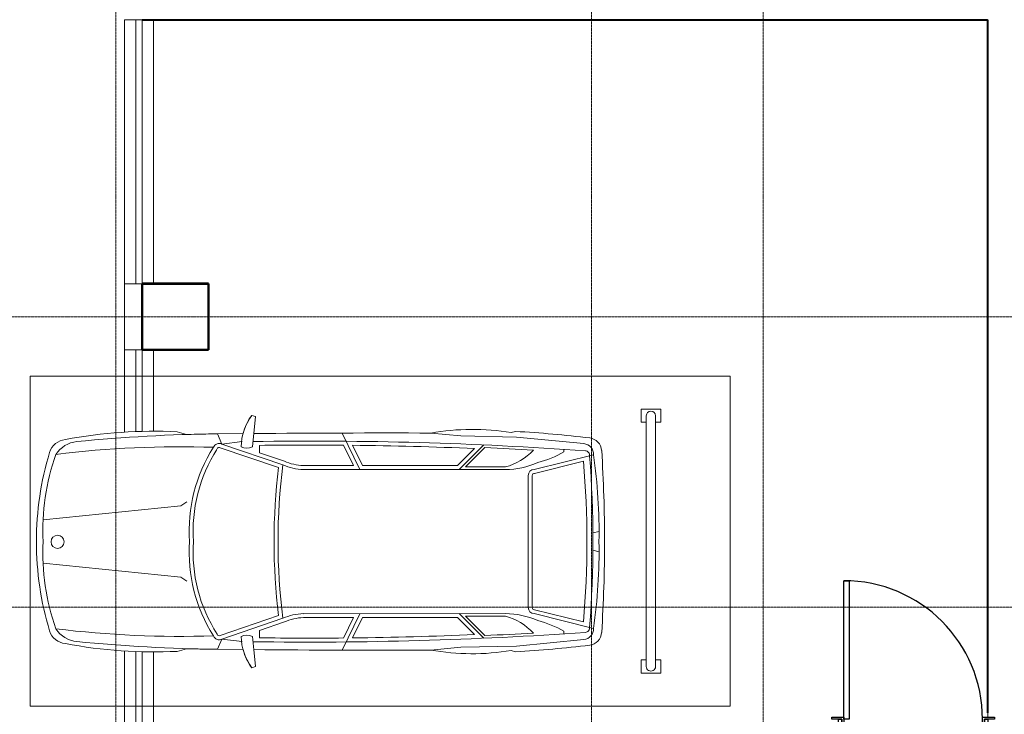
# Model space of a CAD drawing. Header units: millimetres. Extents: x 5617 to 106392, y -10603 to 59260.
# Tile 21 of 44: x 71148 to 78602, y 40288 to 45550. Entities that reach past the tile are written whole.
import ezdxf

# ---------------------------------------------------------------- set-up
doc = ezdxf.new("R2010")
doc.units = ezdxf.units.MM
doc.linetypes.add('ADSK_Линия сетки', pattern=[25, 20, -2.5, 0, -2.5])
doc.linetypes.add('Линия сетки', pattern=[25, 20, -2.5, 0, -2.5])
for name, color, linetype, lineweight in [('Двери', 7, 'Continuous', 18), ('Каркас_Импост', 7, 'Continuous', 30), ('Монтажный зазор', 7, 'Continuous', 30), ('Обобщенные модели', 7, 'Continuous', 18), ('Оси', 7, 'Continuous', 9), ('Панель', 7, 'Continuous', 30), ('Парковка', 7, 'Continuous', 18), ('Перекрытия', 7, 'Continuous', 18), ('Стены разрез', 7, 'Continuous', 40), ('Элементы узлов', 7, 'Continuous', 18)]:
    doc.layers.add(name, color=color, linetype=linetype, lineweight=lineweight)

# ---------------------------------------------------------------- blocks, each defined once
blk = doc.blocks.new('CP_ДШ_Hanytex_TopJoint 24C_Половина - CP_ДШ_Hanytex_TopJoint 24C_Половина-3657771-МКСС_LB02_-11_400__Кабельные конструкции_Лотки_3')
at = {"layer": 'Обобщенные модели', "color": 254, "true_color": 0xcccccc}
for p, q in [((0, -25), (0, 110)), ((500, 110), (0, 110)), ((500, 110), (500, -25)), ((500, -25), (0, -25))]:
    blk.add_line(p, q, dxfattribs=at)
blk = doc.blocks.new('CP_ДШ_Hanytex_TopJoint 24C - CP_ДШ_Hanytex_TopJoint 24C-3950285-МКСС_LB02_-11_400__Кабельные конструкции_Лотки_3')
at = {"layer": 'Обобщенные модели', "color": 254, "true_color": 0xcccccc}
for p, q in [((0, -110), (0, 110)), ((2000, 110), (0, 110)), ((2000, 110), (2000, -110)), ((2000, 25), (0, 25)), ((0, 25), (0, -25)), ((2000, -25), (2000, 25)), ((0, -25), (2000, -25)), ((2000, -110), (0, -110))]:
    blk.add_line(p, q, dxfattribs=at)
blk = doc.blocks.new('CP_ДШ_Hanytex_TopJoint 24C - CP_ДШ_Hanytex_TopJoint 24C-V9-МКСС_LB02_-11_400__Кабельные конструкции_Лотки_3')
at = {"layer": 'Обобщенные модели', "color": 254, "true_color": 0xcccccc}
for p, q in [((0, -110), (0, 110)), ((618.7, 110), (0, 110)), ((2900, 110), (2289, 110)), ((2900, 110), (2900, -110)), ((620.1, 25), (0, 25)), ((0, 25), (0, -25)), ((2900, 25), (2287.6, 25)), ((2900, -25), (2900, 25)), ((0, -25), (622.1, -25)), ((2285.6, -25), (2900, -25)), ((625.5, -110), (0, -110)), ((2900, -110), (2282.2, -110))]:
    blk.add_line(p, q, dxfattribs=at)
blk = doc.blocks.new('101_Дверь_Однопольная - _ПЧ_Мет_1000х2000_Между секциями_угловая коробка_EI60_Пр-4617500-МКСС_LB02_-11_400__Кабельные конструкции_Лотки_3')
at = {"layer": 'Каркас_Импост', "color": 254, "true_color": 0xcccccc}
for p, q in [((-615, 115), (-525, 115)), ((-615, 100), (-615, 115)), ((-540, 100), (-615, 100)), ((-540, -15), (-540, 100)), ((-525, 115), (-525, 60)), ((525, 115), (615, 115)), ((525, 60), (525, 115)), ((540, 100), (540, -15)), ((615, 100), (540, 100)), ((615, 115), (615, 100)), ((-525, 60), (-515, 60)), ((-515, 60), (-515, -15)), ((515, 60), (525, 60)), ((515, -15), (515, 60)), ((-515, -15), (-540, -15)), ((540, -15), (515, -15))]:
    blk.add_line(p, q, dxfattribs=at)
at = {"layer": 'Монтажный зазор', "color": 254, "true_color": 0xcccccc}
for p, q in [((-565, 100), (-540, 100)), ((-565, -15), (-565, 100)), ((-540, 100), (-540, -15)), ((540, -15), (540, 100)), ((540, 100), (565, 100)), ((565, 100), (565, -15)), ((-540, -15), (-565, -15)), ((565, -15), (540, -15))]:
    blk.add_line(p, q, dxfattribs=at)
at = {"layer": 'Панель', "color": 254, "true_color": 0xcccccc}
for p, q in [((-525, 1150), (-485, 1150)), ((-525, 100), (-525, 1150)), ((-485, 1150), (-485, 100)), ((-485, 100), (-525, 100))]:
    blk.add_line(p, q, dxfattribs=at)
blk.add_arc((-525, 100), 1050, 0, 90, dxfattribs=at)
blk = doc.blocks.new('199_Парковочные места 3 класса и МГН - Средний класс-V13-МКСС_LB02_-11_400__Кабельные конструкции_Лотки_3')
at = {"layer": 'Парковка', "color": 254, "true_color": 0xcccccc}
for p, q in [((2500, 5300), (0, 5300)), ((0, 5300), (0, 0)), ((2500, 0), (2500, 5300)), ((250, 4775), (350, 4775)), ((250, 4625), (250, 4775)), ((350, 4735), (350, 4775)), ((2150, 4735), (2150, 4775)), ((2150, 4775), (2250, 4775)), ((2250, 4625), (2250, 4775)), ((300, 4735), (2200, 4735)), ((250, 4625), (350, 4625)), ((300, 4665), (2200, 4665)), ((350, 4625), (350, 4665)), ((2150, 4625), (2150, 4665)), ((2150, 4625), (2250, 4625)), ((0, 0), (2500, 0))]:
    blk.add_line(p, q, dxfattribs=at)
for centre, start, end in [((300, 4700), 90, 270), ((2200, 4700), 270, 90)]:
    blk.add_arc(centre, 35, start, end, dxfattribs=at)
at = {"layer": 'Элементы узлов', "color": 254, "true_color": 0xcccccc}
for p, q in [((707.7, 3817), (596, 4265.1)), ((1188.1, 4261.3), (1176.6, 4307.4)), ((1319.5, 4261.3), (1331, 4307.4)), ((1799.9, 3817), (1911.6, 4265.1)), ((511.9, 4192.1), (462.6, 3681.8)), ((737.9, 3819.8), (645.9, 4188.9)), ((1769.7, 3819.8), (1861.7, 4188.9)), ((1995.8, 4192.1), (2045.1, 3681.8)), ((574.3, 4041.7), (555, 4041.7)), ((1933.4, 4041.7), (1952.6, 4041.7)), ((1253.8, 3800.9), (753.8, 3800.9)), ((1253.8, 3770.9), (753.8, 3770.9)), ((1253.8, 3800.9), (1753.8, 3800.9)), ((1253.8, 3770.9), (1753.8, 3770.9)), ((419.2, 3675.6), (428.5, 3641.5)), ((428.5, 3641.5), (419.2, 3675.6)), ((462.6, 3681.8), (453.3, 3259.9)), ((2045.1, 3681.8), (2054.4, 3259.9)), ((2088.5, 3675.6), (2079.2, 3641.5)), ((2088.5, 3675.6), (2079.2, 3641.5)), ((687.7, 3297.4), (687.7, 3598.1)), ((707.7, 2069.1), (707.7, 3598.1)), ((1800, 2069.1), (1799.9, 3598.1)), ((1819.9, 3297.4), (1819.9, 3598.1)), ((707.7, 3249.1), (521.7, 3435.1)), ((687.7, 3297.4), (542, 3443)), ((1799.9, 3249.1), (1986, 3435.1)), ((1819.9, 3297.4), (1965.6, 3443)), ((677.7, 3236.7), (548.7, 3365.7)), ((1830, 3236.7), (1959, 3365.7)), ((453.3, 3259.9), (431.6, 3033.4)), ((677.7, 2516.2), (677.7, 3236.7)), ((1830, 2516.2), (1830, 3236.7)), ((2054.4, 3259.9), (2076.1, 3033.4)), ((707.7, 2497.5), (431.5, 2362.6)), ((677.7, 2516.2), (524, 2441.1)), ((1800, 2497.5), (2076.1, 2362.6)), ((1830, 2516.2), (1983.6, 2441.1)), ((677.7, 2449.4), (523.4, 2374)), ((677.7, 2069.4), (677.7, 2449.4)), ((1830, 2069.4), (1830, 2449.4)), ((1830, 2449.4), (1984.3, 2374)), ((515.3, 1452.5), (672.7, 1914.3)), ((542.8, 1440), (693.3, 1881.5)), ((580.4, 1736.3), (644.8, 1925.3)), ((1964.9, 1440), (1814.4, 1881.5)), ((1992.3, 1452.5), (1834.9, 1914.3)), ((1927.3, 1736.3), (1862.8, 1925.3)), ((580.4, 1736.3), (524.7, 1736.3)), ((1927.3, 1736.3), (1982.9, 1736.3)), ((297.9, 1678.4), (307.5, 1706.8)), ((297.9, 1678.4), (307.5, 1706.8)), ((307.5, 1706.8), (535.8, 1682.8)), ((307.5, 1706.8), (435.2, 1693.4)), ((2200.1, 1706.8), (1971.9, 1682.8)), ((2072.4, 1693.4), (2200.1, 1706.8)), ((2209.8, 1678.4), (2200.1, 1706.8)), ((2200.1, 1706.8), (2209.8, 1678.4)), ((435.9, 1612.5), (437.8, 1418.4)), ((437.8, 1418.4), (435.9, 1612.5)), ((515.3, 1452.5), (496.7, 1604.6)), ((1992.3, 1452.5), (2010.9, 1604.6)), ((2071.8, 1612.5), (2069.9, 1418.4)), ((2071.8, 1612.5), (2069.9, 1418.4)), ((515.3, 1452.5), (437.8, 1418.4)), ((1992.3, 1452.5), (2069.9, 1418.4)), ((422.3, 1114.3), (442.5, 1185.5)), ((422.3, 1114.3), (442.5, 1185.5)), ((952.8, 1185.7), (983.8, 1142.3)), ((983.8, 1142.3), (1089.6, 98.7)), ((1523.8, 1142.3), (1418.1, 98.7)), ((1554.8, 1185.7), (1523.8, 1142.3)), ((2085.4, 1114.3), (2065.2, 1185.5)), ((2065.2, 1185.5), (2085.4, 1114.3))]:
    blk.add_line(p, q, dxfattribs=at)
blk.add_circle((1255.7, 208.4), 49.6, dxfattribs=at)
for centre, radius, start, end in [((571.1, 4224.2), 103.1, 93.64072, 173.11645), ((571.1, 4224.2), 103.1, 93.64072, 173.11645), ((1249.8, -6442.3), 10791.2, 89.97872, 93.64072), ((1249.8, -6442.3), 10791.2, 89.97872, 93.64072), ((1257.8, -6442.3), 10791.2, 86.35928, 90.02128), ((1257.8, -6442.3), 10791.2, 86.35928, 90.02128), ((1936.5, 4224.2), 103.1, 6.88355, 86.35928), ((1936.5, 4224.2), 103.1, 6.88355, 86.35928), ((592.6, 4184.1), 81.1, 87.57714, 174.30712), ((1185.4, 179.7), 4127.7, 89.05008, 98.20922), ((1253.8, -3792.2), 8053.7, 85.37189, 94.62811), ((1322.3, 179.7), 4127.7, 81.79078, 90.94992), ((1915.1, 4184.1), 81.1, 5.69288, 92.42286), ((9206.1, 3181.8), 8800.8, 173.11645, 176.78329), ((9206.1, 3181.8), 8800.8, 173.11645, 176.78329), ((29999.8, 2117.9), 29507.5, 175.94567, 180.83663), ((599.8, 4201.7), 33.8, 82.90499, 175.94567), ((1253.8, -2688.8), 6904.6, 84.9489, 95.0511), ((1907.8, 4201.7), 33.8, 4.05433, 97.09501), ((-27492.1, 2117.9), 29507.5, 359.16337, 4.05433), ((-6698.4, 3181.8), 8800.8, 3.21671, 6.88355), ((-6698.4, 3181.8), 8800.8, 3.21671, 6.88355), ((-103, 3648.4), 783.2, 14.41856, 30.14464), ((2610.7, 3648.4), 783.2, 149.85536, 165.58144), ((29999.8, 2117.9), 29487.5, 176.7104, 177.42426), ((270, 3491.9), 431, 14.26033, 47.55829), ((104.4, 3598.1), 603.3, 359.9999, 24.0001), ((753.8, 3817), 46.1, 180, 270), ((753.8, 3817), 16.1, 170.21272, 270), ((1753.8, 3817), 16.1, 270, 9.78728), ((1753.8, 3817), 46.1, 270, 360), ((2403.2, 3598.1), 603.3, 155.9999, 180.0001), ((2237.6, 3491.9), 431, 132.44171, 165.73967), ((-27492.1, 2117.9), 29487.5, 2.57574, 3.2896), ((2197.9, 3346.5), 1793.9, 170.53349, 190.05076), ((2197.9, 3346.5), 1793.9, 170.53349, 190.05076), ((309.7, 3346.5), 1793.9, 349.94924, 9.46651), ((309.7, 3346.5), 1793.9, 349.94924, 9.46651), ((29999.8, 2117.9), 29477.5, 177.57386, 179.37165), ((-27492.1, 2117.9), 29477.5, 0.62835, 2.42614), ((122294.8, 2693.9), 121863.7, 179.840376, 180.470422), ((122294.8, 2693.9), 121863.7, 179.840376, 180.470422), ((-119787.1, 2693.9), 121863.7, 359.529578, 0.159624), ((-119787.1, 2693.9), 121863.7, 359.529578, 0.159624), ((29999.8, 2117.9), 29477.5, 179.50208, 180.74176), ((-27492.1, 2117.9), 29477.5, 359.25824, 0.49792), ((308.1, 2077.9), 369.7, 335.61396, 358.68292), ((308.1, 2077.9), 399.7, 335.8269, 358.73332), ((2199.5, 2077.9), 399.7, 181.26668, 204.1731), ((2199.5, 2077.9), 369.7, 181.31708, 204.38604), ((1253.8, 6444.6), 4567.5, 262.69112, 277.30914), ((1253.8, 6444.6), 4597.5, 262.99667, 277.00359), ((545.7, 2019.9), 421.9, 234.03344, 268.65511), ((545.7, 2019.9), 421.9, 234.03344, 254.91982), ((444.1, 1640.4), 100.9, 335.18442, 24.81558), ((2063.5, 1640.4), 100.9, 155.18442, 204.81558), ((1962, 2019.9), 421.9, 271.34489, 305.96656), ((1962, 2019.9), 421.9, 285.08018, 305.96656), ((12318.1, 1542.7), 11881, 180.5997, 185.74132), ((12318.1, 1542.7), 11881, 180.5997, 181.72311), ((555, 1431.5), 44.9, 152.07654, 249.86273), ((555, 1431.5), 14.9, 145.34334, 249.86273), ((1335.5, 2380), 1145.5, 265.91361, 302.76957), ((1952.7, 1431.5), 14.9, 280.82416, 34.65666), ((1952.7, 1431.5), 44.9, 290.13727, 27.92346), ((-9810.4, 1542.7), 11881, 354.25868, 359.4003), ((-9810.4, 1542.7), 11881, 358.27689, 359.4003), ((8357.7, 1141), 7822.1, 178.18053, 186.93909), ((1172.2, 2380), 1175.5, 237.43771, 273.98192), ((1172.2, 2380), 1145.5, 237.43771, 274.08639), ((1335.5, 2380), 1175.5, 266.01808, 302.56229), ((-5850.1, 1141), 7822.1, 353.06091, 1.81947), ((3990.7, 937.1), 3572.9, 177.15703, 190.80498), ((3990.7, 937.1), 3572.9, 177.15703, 190.80498), ((-1483.1, 937.1), 3572.9, 349.19502, 2.84297), ((-1483.1, 937.1), 3572.9, 349.19502, 2.84297), ((710.3, 375.7), 214.7, 185.74132, 236.84435), ((1797.4, 375.7), 214.7, 303.15565, 354.25868), ((617.5, 279.1), 136.8, 184.93354, 253.12837), ((617.5, 279.1), 136.8, 184.93354, 253.12837), ((1890.2, 279.1), 136.8, 286.87163, 355.06646), ((1890.2, 279.1), 136.8, 286.87163, 355.06646), ((1178.2, 1868.5), 1772, 250.71315, 272.44644), ((1329.5, 1868.5), 1772, 267.55356, 289.28685), ((1253.8, 2377.4), 2329.4, 253.12837, 269.9999), ((1253.8, 2377.4), 2329.4, 253.12837, 269.9999), ((1253.8, 2377.4), 2329.4, 270.0001, 286.87163), ((1253.8, 2377.4), 2329.4, 270.0001, 286.87163)]:
    blk.add_arc(centre, radius, start, end, dxfattribs=at)
blk = doc.blocks.new('135_SLK_GD_AR_rvt-1-МКСС_LB02_-11_400__Кабельные конструкции_Лотки_3')
at = {"layer": 'Перекрытия', "color": 254, "true_color": 0xcccccc}
for p, q in [((64150, 45550), (57835, 45550)), ((64150, 40265), (64150, 45550)), ((57835, 43550), (58250, 43550)), ((58250, 43550), (58250, 43050)), ((58250, 43050), (57835, 43050))]:
    blk.add_line(p, q, dxfattribs=at)
at = {"layer": 'Стены разрез', "color": 254, "true_color": 0xcccccc}
for p, q in [((57748, 45550), (57748, 45548)), ((57748, 45548), (64148, 45548)), ((64148, 45548), (64148, 40300)), ((64150, 40300), (64150, 45550)), ((57750, 43552), (57748, 43552)), ((57748, 43552), (57748, 43048)), ((58252, 43552), (57750, 43552)), ((57750, 43050), (57750, 43550)), ((57750, 43550), (58250, 43550)), ((58250, 43550), (58250, 43050)), ((58252, 43550), (58252, 43552)), ((58252, 43048), (58252, 43550)), ((57748, 43048), (57750, 43048)), ((58250, 43050), (57750, 43050)), ((57750, 43048), (58250, 43048)), ((58250, 43048), (58252, 43048)), ((64148, 40300), (64150, 40300))]:
    blk.add_line(p, q, dxfattribs=at)
at = {"layer": 'Двери', "color": 254, "lineweight": 18, "true_color": 0xcccccc}
blk.add_blockref('101_Дверь_Однопольная - _ПЧ_Мет_1000х2000_Между секциями_угловая коробка_EI60_Пр-4617500-МКСС_LB02_-11_400__Кабельные конструкции_Лотки_3', (63585, 40150), dxfattribs=at)
at = {"layer": 'Обобщенные модели', "color": 254, "lineweight": 18, "true_color": 0xcccccc}
for name, p, rotation in [('CP_ДШ_Hanytex_TopJoint 24C - CP_ДШ_Hanytex_TopJoint 24C-3950285-МКСС_LB02_-11_400__Кабельные конструкции_Лотки_3', (57725, 45550), 269.9999999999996), ('CP_ДШ_Hanytex_TopJoint 24C_Половина - CP_ДШ_Hanytex_TopJoint 24C_Половина-3657771-МКСС_LB02_-11_400__Кабельные конструкции_Лотки_3', (57725, 43050), 89.9999999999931), ('CP_ДШ_Hanytex_TopJoint 24C - CP_ДШ_Hanytex_TopJoint 24C-V9-МКСС_LB02_-11_400__Кабельные конструкции_Лотки_3', (57725, 43050), 269.9999999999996)]:
    blk.add_blockref(name, p, dxfattribs=dict(at, rotation=rotation))
at = {"layer": 'Парковка', "color": 254, "lineweight": 18, "true_color": 0xcccccc, "rotation": 270.0000000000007}
blk.add_blockref('199_Парковочные места 3 класса и МГН - Средний класс-V13-МКСС_LB02_-11_400__Кабельные конструкции_Лотки_3', (56900, 42850), dxfattribs=at)

msp = doc.modelspace()

# ---------------------------------------------------------------- linework, layer by layer
at = {"layer": 'Оси', "linetype": 'Линия сетки'}
for p, q in [((71876.5, -9728.2), (71876.5, 59259.8)), ((75476.5, -9728.2), (75476.5, 59259.8)), ((76776.5, -9728.2), (76776.5, 59259.8))]:
    msp.add_line(p, q, dxfattribs=at)
at = {"layer": 'Оси', "linetype": 'ADSK_Линия сетки'}
for p, q in [((105516.8, 43300), (28647.1, 43300)), ((105516.8, 41100), (28647.1, 41100))]:
    msp.add_line(p, q, dxfattribs=at)

# ---------------------------------------------------------------- block references
at = {"lineweight": 5}
msp.add_blockref('135_SLK_GD_AR_rvt-1-МКСС_LB02_-11_400__Кабельные конструкции_Лотки_3', (14326.5, 0), dxfattribs=at)

doc.saveas('drawing.dxf')
